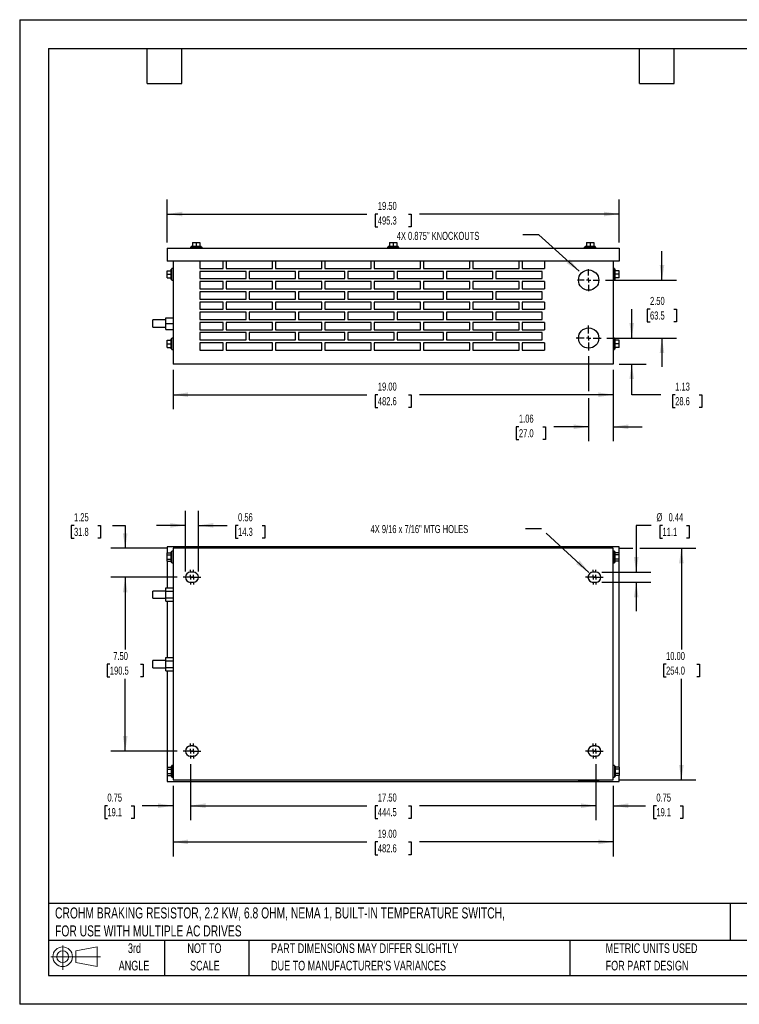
# Model space of a CAD drawing. Header units: inches. Extents: x 0 to 55, y 0 to 42.5.
# Tile 1 of 8: x 0 to 31.1, y 0 to 42.5. Entities that reach past the tile are written whole.
import ezdxf

# ---------------------------------------------------------------- set-up
doc = ezdxf.new("R2010")
doc.units = ezdxf.units.IN
doc.header["$LTSCALE"] = 5
doc.header["$MEASUREMENT"] = 0
doc.linetypes.add('CENTERX2', pattern=[0.8, 0.5, -0.1, 0.1, -0.1])
doc.layers.add('CENTER', color=40, linetype='CENTERX2')
doc.layers.add('SLD-DEFPOINTS', color=7, linetype='Continuous')
doc.layers.add('DIMENSIONS', color=140, linetype='Continuous', lineweight=25)
doc.layers.add('TEXT', color=140, linetype='Continuous', lineweight=25)
doc.styles.add('SLDTEXTSTYLE0', font='TXT', dxfattribs={"width": 0.7})
doc.dimstyles.new('SLDDIMSTYLE0', dxfattribs={"dimtxt": 0.347222, "dimasz": 0.65, "dimexe": 0, "dimexo": 0.0625, "dimgap": 0.086806, "dimtad": 0, "dimtih": 1, "dimtoh": 1, "dimrnd": 1e-09, "dimzin": 4, "dimdsep": 46, "dimtxsty": 'SLDTEXTSTYLE0', "dimsah": 1, "dimcen": 0.09, "dimadec": 0, "dimazin": 1, "dimtfac": 1, "dimtofl": 0, "dimtmove": 0, "dimatfit": 3, "dimfxl": 0, "dimfrac": 2, "dimtolj": 1, "dimtzin": 12, "dimarcsym": 0})
doc.dimstyles.new('SLDDIMSTYLE1', dxfattribs={"dimtxt": 0.347222, "dimasz": 0.65, "dimexe": 0, "dimexo": 0.0625, "dimgap": 0.086806, "dimtad": 0, "dimtih": 1, "dimtoh": 1, "dimrnd": 1e-09, "dimzin": 4, "dimdsep": 46, "dimtxsty": 'SLDTEXTSTYLE0', "dimsah": 1, "dimcen": 0.09, "dimadec": 0, "dimazin": 1, "dimtfac": 1, "dimtmove": 0, "dimatfit": 0, "dimfxl": 0, "dimfrac": 2, "dimtolj": 1, "dimtzin": 12, "dimarcsym": 0})
doc.dimstyles.new('SLDDIMSTYLE2', dxfattribs={"dimtxt": 0.347222, "dimasz": 0.65, "dimexe": 0, "dimexo": 0.0625, "dimgap": 0.086806, "dimtad": 0, "dimtih": 1, "dimtoh": 1, "dimrnd": 1e-09, "dimzin": 12, "dimdsep": 46, "dimtxsty": 'SLDTEXTSTYLE0', "dimsah": 1, "dimcen": 0.09, "dimadec": 0, "dimazin": 3, "dimtfac": 1, "dimtmove": 0, "dimatfit": 0, "dimfxl": 0, "dimfrac": 2, "dimtolj": 1, "dimtzin": 12, "dimarcsym": 0})
doc.dimstyles.new('SLDDIMSTYLE3', dxfattribs={"dimtxt": 0.18, "dimasz": 0.65, "dimexe": 0, "dimexo": 0.0625, "dimgap": 0, "dimtad": 0, "dimtih": 1, "dimtoh": 1, "dimdec": 0, "dimrnd": 1e-09, "dimzin": 0, "dimdsep": 46, "dimtxsty": 'Standard', "dimsah": 1, "dimcen": 0.09, "dimadec": 0, "dimazin": 0, "dimtfac": 0.65, "dimtdec": 0, "dimtofl": 0, "dimtmove": 0, "dimatfit": 3, "dimfxl": 0, "dimfrac": 2, "dimtolj": 1, "dimtzin": 0, "dimarcsym": 0})
doc.dimstyles.new('SLDDIMSTYLE5', dxfattribs={"dimtxt": 0.347222, "dimasz": 0.65, "dimexe": 0, "dimexo": 0.0625, "dimgap": 0.086806, "dimtad": 0, "dimtih": 1, "dimtoh": 1, "dimrnd": 1e-09, "dimdsep": 46, "dimtxsty": 'SLDTEXTSTYLE0', "dimsah": 1, "dimcen": 0.09, "dimadec": 0, "dimazin": 2, "dimtfac": 1, "dimtmove": 0, "dimatfit": 0, "dimfxl": 0, "dimfrac": 2, "dimtolj": 1, "dimtzin": 12, "dimarcsym": 0})

# ---------------------------------------------------------------- blocks, each defined once
blk = doc.blocks.new('Block11')
at = {"color": 7, "linetype": 'Continuous', "lineweight": 18}
for p, q in [((0.51, 1.045), (0.51, 0)), ((1.079, 0.82), (2.003, 0.991)), ((2.003, 0.991), (2.003, 0.144)), ((0, 0.567), (2.141, 0.567)), ((1.079, 0.314), (1.079, 0.82)), ((1.079, 0.314), (2.003, 0.144))]:
    blk.add_line(p, q, dxfattribs=at)
for radius in [0.423, 0.253]:
    blk.add_circle((0.51, 0.567), radius, dxfattribs=at)
blk = doc.blocks.new('Block12')
at = {"layer": 'SLD-DEFPOINTS'}
blk.add_blockref('Block11', (0, 0), dxfattribs=at)
blk = doc.blocks.new('SW_NOTE_0')
at = {"layer": 'TEXT', "color": 0, "linetype": 'CENTERX2', "lineweight": 18, "char_height": 0.475, "attachment_point": 1, "style": 'SLDTEXTSTYLE0'}
for s, insert in [('CROHM BRAKING RESISTOR, 2.2 KW, 6.8 OHM, NEMA 1, BUILT-IN TEMPERATURE SWITCH,', (0, 0.612)), ('FOR USE WITH MULTIPLE AC DRIVES', (0, -0.163))]:
    blk.add_mtext(s, dxfattribs=dict(at, insert=insert))
blk = doc.blocks.new('SW_NOTE_0_3')
at = {"layer": 'TEXT', "color": 0, "linetype": 'CENTERX2', "lineweight": 18, "char_height": 0.41667, "attachment_point": 1, "style": 'SLDTEXTSTYLE0'}
for s, insert in [('PART DIMENSIONS MAY DIFFER SLIGHTLY', (0, 0.537)), ("DUE TO MANUFACTURER'S VARIANCES", (0, -0.215))]:
    blk.add_mtext(s, dxfattribs=dict(at, insert=insert))
blk = doc.blocks.new('SW_NOTE_0_4')
at = {"layer": 'TEXT', "color": 0, "linetype": 'CENTERX2', "lineweight": 18, "char_height": 0.4167, "attachment_point": 2, "style": 'SLDTEXTSTYLE0'}
for s, insert in [('NOT TO', (1.035, 0.537)), ('SCALE', (1.054, -0.215))]:
    blk.add_mtext(s, dxfattribs=dict(at, insert=insert))
blk = doc.blocks.new('SW_NOTE_0_5')
at = {"layer": 'TEXT', "color": 0, "linetype": 'CENTERX2', "lineweight": 18, "char_height": 0.4167, "attachment_point": 2, "style": 'SLDTEXTSTYLE0'}
for s, insert in [('3rd', (0.456, 0.537)), ('ANGLE', (0.437, -0.215))]:
    blk.add_mtext(s, dxfattribs=dict(at, insert=insert))
blk = doc.blocks.new('SW_NOTE_0_6')
at = {"layer": 'TEXT', "color": 0, "linetype": 'CENTERX2', "lineweight": 18, "char_height": 0.41667, "attachment_point": 1, "style": 'SLDTEXTSTYLE0'}
for s, insert in [('METRIC UNITS USED', (0, 0.537)), ('FOR PART DESIGN', (0, -0.215))]:
    blk.add_mtext(s, dxfattribs=dict(at, insert=insert))
blk = doc.blocks.new('_D')
at = {"layer": 'DIMENSIONS'}
for p, q in [((6.621, 27.385), (6.621, 25.688)), ((25.621, 27.385), (25.621, 25.688)), ((6.621, 26.313), (14.99, 26.313)), ((15.46, 26.312), (15.344, 26.312)), ((15.344, 26.312), (15.344, 25.76)), ((16.781, 26.312), (16.898, 26.312)), ((16.898, 26.312), (16.898, 25.76)), ((25.621, 26.313), (17.252, 26.313)), ((15.344, 25.76), (15.46, 25.76)), ((16.898, 25.76), (16.781, 25.76))]:
    blk.add_line(p, q, dxfattribs=at)
for points in [[(6.621, 26.313), (7.271, 26.213), (7.271, 26.413)], [(25.621, 26.313), (24.971, 26.413), (24.971, 26.213)]]:
    blk.add_solid(points, dxfattribs=at)
at = {"layer": 'DIMENSIONS', "char_height": 0.3472, "attachment_point": 1, "style": 'SLDTEXTSTYLE0'}
for s, insert in [('19.00', (15.46, 26.837)), ('482.6', (15.46, 26.207))]:
    blk.add_mtext(s, dxfattribs=dict(at, insert=insert))
blk = doc.blocks.new('_D_1')
at = {"layer": 'DIMENSIONS'}
for p, q in [((27.723, 31.26), (27.723, 32.51)), ((25.283, 31.26), (28.348, 31.26)), ((27.207, 30.009), (27.09, 30.009)), ((27.09, 30.009), (27.09, 29.457)), ((28.239, 30.009), (28.355, 30.009)), ((28.355, 30.009), (28.355, 29.457)), ((27.09, 29.457), (27.207, 29.457)), ((28.355, 29.457), (28.239, 29.457)), ((25.346, 28.76), (28.348, 28.76)), ((27.723, 28.76), (27.723, 27.51))]:
    blk.add_line(p, q, dxfattribs=at)
for points in [[(27.723, 31.26), (27.823, 31.91), (27.623, 31.91)], [(27.723, 28.76), (27.623, 28.11), (27.823, 28.11)]]:
    blk.add_solid(points, dxfattribs=at)
at = {"layer": 'DIMENSIONS', "char_height": 0.3472, "attachment_point": 1, "style": 'SLDTEXTSTYLE0'}
for s, insert in [('2.50', (27.207, 30.535)), ('63.5', (27.207, 29.905))]:
    blk.add_mtext(s, dxfattribs=dict(at, insert=insert))
blk = doc.blocks.new('_D_2')
at = {"layer": 'DIMENSIONS'}
for p, q in [((26.417, 28.76), (26.417, 30.01)), ((25.346, 28.76), (27.042, 28.76)), ((25.871, 27.635), (27.042, 27.635)), ((26.417, 26.313), (26.417, 27.635)), ((27.667, 26.313), (26.417, 26.313)), ((28.293, 26.312), (28.176, 26.312)), ((28.176, 26.312), (28.176, 25.76)), ((29.325, 26.312), (29.442, 26.312)), ((29.442, 26.312), (29.442, 25.76)), ((28.176, 25.76), (28.293, 25.76)), ((29.442, 25.76), (29.325, 25.76))]:
    blk.add_line(p, q, dxfattribs=at)
for points in [[(26.417, 28.76), (26.517, 29.41), (26.317, 29.41)], [(26.417, 27.635), (26.317, 26.985), (26.517, 26.985)]]:
    blk.add_solid(points, dxfattribs=at)
at = {"layer": 'DIMENSIONS', "char_height": 0.3472, "attachment_point": 1, "style": 'SLDTEXTSTYLE0'}
for s, insert in [('1.13', (28.293, 26.837)), ('28.6', (28.293, 26.207))]:
    blk.add_mtext(s, dxfattribs=dict(at, insert=insert))
blk = doc.blocks.new('_D_3')
at = {"layer": 'DIMENSIONS'}
for p, q in [((24.558, 27.973), (24.558, 26.463)), ((25.621, 27.385), (25.621, 24.304)), ((24.558, 26.163), (24.558, 24.304)), ((21.549, 24.929), (21.433, 24.929)), ((21.433, 24.929), (21.433, 24.376)), ((22.581, 24.929), (22.698, 24.929)), ((22.698, 24.929), (22.698, 24.376)), ((24.558, 24.929), (23.052, 24.929)), ((25.621, 24.929), (26.871, 24.929)), ((21.433, 24.376), (21.549, 24.376)), ((22.698, 24.376), (22.581, 24.376))]:
    blk.add_line(p, q, dxfattribs=at)
for points in [[(24.558, 24.929), (23.908, 25.029), (23.908, 24.829)], [(25.621, 24.929), (26.271, 24.829), (26.271, 25.029)]]:
    blk.add_solid(points, dxfattribs=at)
at = {"layer": 'DIMENSIONS', "char_height": 0.3472, "attachment_point": 1, "style": 'SLDTEXTSTYLE0'}
for s, insert in [('1.06', (21.549, 25.454)), ('27.0', (21.549, 24.824))]:
    blk.add_mtext(s, dxfattribs=dict(at, insert=insert))
blk = doc.blocks.new('_D_4')
at = {"layer": 'DIMENSIONS'}
for p, q in [((6.371, 32.885), (6.371, 34.737)), ((25.871, 32.885), (25.871, 34.737)), ((6.371, 34.112), (14.99, 34.112)), ((15.46, 34.111), (15.344, 34.111)), ((15.344, 34.111), (15.344, 33.559)), ((16.781, 34.111), (16.898, 34.111)), ((16.898, 34.111), (16.898, 33.559)), ((25.871, 34.112), (17.252, 34.112)), ((15.344, 33.559), (15.46, 33.559)), ((16.898, 33.559), (16.781, 33.559))]:
    blk.add_line(p, q, dxfattribs=at)
for points in [[(6.371, 34.112), (7.021, 34.012), (7.021, 34.212)], [(25.871, 34.112), (25.221, 34.212), (25.221, 34.012)]]:
    blk.add_solid(points, dxfattribs=at)
at = {"layer": 'DIMENSIONS', "char_height": 0.3472, "attachment_point": 1, "style": 'SLDTEXTSTYLE0'}
for s, insert in [('19.50', (15.46, 34.636)), ('495.3', (15.46, 34.007))]:
    blk.add_mtext(s, dxfattribs=dict(at, insert=insert))
blk = doc.blocks.new('SW_CENTERMARKSYMBOL_0')
at = {"layer": 'CENTER', "color": 0}
for p, q in [((0, 0.2), (0, 0.475)), ((-0.2, 0), (-0.475, 0)), ((0, 0), (-0.1, 0)), ((0, 0), (0, 0.1)), ((0, 0), (0, -0.1)), ((0, 0), (0.1, 0)), ((0.2, 0), (0.475, 0)), ((0, -0.2), (0, -0.475))]:
    blk.add_line(p, q, dxfattribs=at)
blk = doc.blocks.new('SW_CENTERMARKSYMBOL_1')
at = {"layer": 'CENTER', "color": 0}
for p, q in [((0, 0.2), (0, 0.5375)), ((-0.2, 0), (-0.5375, 0)), ((0, 0), (-0.1, 0)), ((0, 0), (0, 0.1)), ((0, 0), (0, -0.1)), ((0, 0), (0.1, 0)), ((0.2, 0), (0.5375, 0)), ((0, -0.2), (0, -0.5375))]:
    blk.add_line(p, q, dxfattribs=at)
blk = doc.blocks.new('_D_9')
at = {"layer": 'DIMENSIONS'}
for p, q in [((25.871, 19.683), (26.462, 19.683)), ((26.762, 19.683), (29.185, 19.683)), ((28.56, 19.683), (28.56, 15.314)), ((27.9, 14.683), (27.783, 14.683)), ((27.783, 14.683), (27.783, 14.131)), ((29.221, 14.683), (29.337, 14.683)), ((29.337, 14.683), (29.337, 14.131)), ((27.783, 14.131), (27.9, 14.131)), ((28.56, 9.683), (28.56, 14.053)), ((29.337, 14.131), (29.221, 14.131)), ((25.871, 9.683), (29.185, 9.683))]:
    blk.add_line(p, q, dxfattribs=at)
for points in [[(28.56, 19.683), (28.46, 19.033), (28.66, 19.033)], [(28.56, 9.683), (28.66, 10.333), (28.46, 10.333)]]:
    blk.add_solid(points, dxfattribs=at)
at = {"layer": 'DIMENSIONS', "char_height": 0.3472, "attachment_point": 1, "style": 'SLDTEXTSTYLE0'}
for s, insert in [('10.00', (27.9, 15.208)), ('254.0', (27.9, 14.578))]:
    blk.add_mtext(s, dxfattribs=dict(at, insert=insert))
blk = doc.blocks.new('_D_10')
at = {"layer": 'DIMENSIONS'}
for p, q in [((27.25, 20.673), (26.612, 20.673)), ((26.612, 20.673), (26.612, 18.652)), ((27.745, 20.673), (27.629, 20.673)), ((27.629, 20.673), (27.629, 20.121)), ((28.777, 20.673), (28.894, 20.673)), ((28.894, 20.673), (28.894, 20.121)), ((27.629, 20.121), (27.745, 20.121)), ((28.894, 20.121), (28.777, 20.121)), ((25.121, 18.652), (27.237, 18.652)), ((25.121, 18.215), (27.237, 18.215)), ((26.612, 18.215), (26.612, 16.965))]:
    blk.add_line(p, q, dxfattribs=at)
for points in [[(26.612, 18.652), (26.712, 19.302), (26.512, 19.302)], [(26.612, 18.215), (26.512, 17.565), (26.712, 17.565)]]:
    blk.add_solid(points, dxfattribs=at)
at = {"layer": 'DIMENSIONS', "char_height": 0.3472, "attachment_point": 1, "style": 'SLDTEXTSTYLE0'}
for s, insert in [('%%c', (27.483, 21.198)), ('0.44', (28.007, 21.198)), ('11.1', (27.745, 20.568))]:
    blk.add_mtext(s, dxfattribs=dict(at, insert=insert))
blk = doc.blocks.new('_D_11')
at = {"layer": 'DIMENSIONS'}
for p, q in [((6.802, 18.433), (3.93, 18.433)), ((4.555, 18.433), (4.555, 15.314)), ((3.894, 14.683), (3.778, 14.683)), ((3.778, 14.683), (3.778, 14.131)), ((5.215, 14.683), (5.332, 14.683)), ((5.332, 14.683), (5.332, 14.131)), ((3.778, 14.131), (3.894, 14.131)), ((4.555, 10.933), (4.555, 14.053)), ((5.332, 14.131), (5.215, 14.131)), ((6.802, 10.933), (3.93, 10.933))]:
    blk.add_line(p, q, dxfattribs=at)
for points in [[(4.555, 18.433), (4.455, 17.783), (4.655, 17.783)], [(4.555, 10.933), (4.655, 11.583), (4.455, 11.583)]]:
    blk.add_solid(points, dxfattribs=at)
at = {"layer": 'DIMENSIONS', "char_height": 0.3472, "attachment_point": 1, "style": 'SLDTEXTSTYLE0'}
for s, insert in [('7.50', (4.039, 15.208)), ('190.5', (3.894, 14.578))]:
    blk.add_mtext(s, dxfattribs=dict(at, insert=insert))
blk = doc.blocks.new('_D_12')
at = {"layer": 'DIMENSIONS'}
for p, q in [((6.621, 9.433), (6.621, 6.386)), ((25.621, 9.433), (25.621, 6.386)), ((6.621, 7.011), (14.99, 7.011)), ((15.46, 7.01), (15.344, 7.01)), ((15.344, 7.01), (15.344, 6.458)), ((16.781, 7.01), (16.898, 7.01)), ((16.898, 7.01), (16.898, 6.458)), ((25.621, 7.011), (17.252, 7.011)), ((15.344, 6.458), (15.46, 6.458)), ((16.898, 6.458), (16.781, 6.458))]:
    blk.add_line(p, q, dxfattribs=at)
for points in [[(6.621, 7.011), (7.271, 6.911), (7.271, 7.111)], [(25.621, 7.011), (24.971, 7.111), (24.971, 6.911)]]:
    blk.add_solid(points, dxfattribs=at)
at = {"layer": 'DIMENSIONS', "char_height": 0.3472, "attachment_point": 1, "style": 'SLDTEXTSTYLE0'}
for s, insert in [('19.00', (15.46, 7.536)), ('482.6', (15.46, 6.906))]:
    blk.add_mtext(s, dxfattribs=dict(at, insert=insert))
blk = doc.blocks.new('_D_13')
at = {"layer": 'DIMENSIONS'}
for p, q in [((7.371, 10.365), (7.371, 7.948)), ((24.871, 10.365), (24.871, 7.948)), ((7.371, 8.573), (14.99, 8.573)), ((15.46, 8.573), (15.344, 8.573)), ((15.344, 8.573), (15.344, 8.021)), ((16.781, 8.573), (16.898, 8.573)), ((16.898, 8.573), (16.898, 8.021)), ((24.871, 8.573), (17.252, 8.573)), ((15.344, 8.021), (15.46, 8.021)), ((16.898, 8.021), (16.781, 8.021))]:
    blk.add_line(p, q, dxfattribs=at)
for points in [[(7.371, 8.573), (8.021, 8.473), (8.021, 8.673)], [(24.871, 8.573), (24.221, 8.673), (24.221, 8.473)]]:
    blk.add_solid(points, dxfattribs=at)
at = {"layer": 'DIMENSIONS', "char_height": 0.3472, "attachment_point": 1, "style": 'SLDTEXTSTYLE0'}
for s, insert in [('17.50', (15.46, 9.098)), ('444.5', (15.46, 8.468))]:
    blk.add_mtext(s, dxfattribs=dict(at, insert=insert))
blk = doc.blocks.new('_D_14')
at = {"layer": 'DIMENSIONS'}
for p, q in [((24.871, 10.365), (24.871, 7.948)), ((25.621, 9.433), (25.621, 7.948)), ((24.871, 8.573), (23.621, 8.573)), ((25.621, 8.573), (27.01, 8.573)), ((27.481, 8.573), (27.364, 8.573)), ((27.364, 8.573), (27.364, 8.021)), ((28.513, 8.573), (28.629, 8.573)), ((28.629, 8.573), (28.629, 8.021)), ((27.364, 8.021), (27.481, 8.021)), ((28.629, 8.021), (28.513, 8.021))]:
    blk.add_line(p, q, dxfattribs=at)
for points in [[(24.871, 8.573), (24.221, 8.673), (24.221, 8.473)], [(25.621, 8.573), (26.271, 8.473), (26.271, 8.673)]]:
    blk.add_solid(points, dxfattribs=at)
at = {"layer": 'DIMENSIONS', "char_height": 0.3472, "attachment_point": 1, "style": 'SLDTEXTSTYLE0'}
for s, insert in [('0.75', (27.481, 9.098)), ('19.1', (27.481, 8.468))]:
    blk.add_mtext(s, dxfattribs=dict(at, insert=insert))
blk = doc.blocks.new('_D_15')
at = {"layer": 'DIMENSIONS'}
for p, q in [((7.371, 10.365), (7.371, 7.948)), ((6.621, 9.433), (6.621, 7.948)), ((3.786, 8.573), (3.669, 8.573)), ((3.669, 8.573), (3.669, 8.021)), ((4.818, 8.573), (4.935, 8.573)), ((4.935, 8.573), (4.935, 8.021)), ((6.621, 8.573), (5.289, 8.573)), ((7.371, 8.573), (8.621, 8.573)), ((3.669, 8.021), (3.786, 8.021)), ((4.935, 8.021), (4.818, 8.021))]:
    blk.add_line(p, q, dxfattribs=at)
for points in [[(6.621, 8.573), (5.971, 8.673), (5.971, 8.473)], [(7.371, 8.573), (8.021, 8.473), (8.021, 8.673)]]:
    blk.add_solid(points, dxfattribs=at)
at = {"layer": 'DIMENSIONS', "char_height": 0.3472, "attachment_point": 1, "style": 'SLDTEXTSTYLE0'}
for s, insert in [('0.75', (3.786, 9.098)), ('19.1', (3.786, 8.468))]:
    blk.add_mtext(s, dxfattribs=dict(at, insert=insert))
blk = doc.blocks.new('_D_16')
at = {"layer": 'DIMENSIONS'}
for p, q in [((7.152, 18.683), (7.152, 21.298)), ((7.715, 18.683), (7.715, 21.298)), ((7.152, 20.673), (5.902, 20.673)), ((7.715, 20.673), (8.956, 20.673)), ((9.427, 20.672), (9.31, 20.672)), ((9.31, 20.672), (9.31, 20.12)), ((10.459, 20.672), (10.575, 20.672)), ((10.575, 20.672), (10.575, 20.12)), ((9.31, 20.12), (9.427, 20.12)), ((10.575, 20.12), (10.459, 20.12))]:
    blk.add_line(p, q, dxfattribs=at)
for points in [[(7.152, 20.673), (6.502, 20.773), (6.502, 20.573)], [(7.715, 20.673), (8.365, 20.573), (8.365, 20.773)]]:
    blk.add_solid(points, dxfattribs=at)
at = {"layer": 'DIMENSIONS', "char_height": 0.3472, "attachment_point": 1, "style": 'SLDTEXTSTYLE0'}
for s, insert in [('0.56', (9.427, 21.198)), ('14.3', (9.427, 20.568))]:
    blk.add_mtext(s, dxfattribs=dict(at, insert=insert))
blk = doc.blocks.new('_D_17')
at = {"layer": 'DIMENSIONS'}
for p, q in [((2.345, 20.672), (2.228, 20.672)), ((2.228, 20.672), (2.228, 20.12)), ((3.377, 20.672), (3.493, 20.672)), ((3.493, 20.672), (3.493, 20.12)), ((4.003, 20.673), (4.555, 20.673)), ((4.555, 20.673), (4.555, 19.683)), ((2.228, 20.12), (2.345, 20.12)), ((3.493, 20.12), (3.377, 20.12)), ((6.371, 19.683), (3.93, 19.683)), ((6.802, 18.433), (3.93, 18.433)), ((4.555, 18.433), (4.555, 17.183))]:
    blk.add_line(p, q, dxfattribs=at)
for points in [[(4.555, 19.683), (4.655, 20.333), (4.455, 20.333)], [(4.555, 18.433), (4.455, 17.783), (4.655, 17.783)]]:
    blk.add_solid(points, dxfattribs=at)
at = {"layer": 'DIMENSIONS', "char_height": 0.3472, "attachment_point": 1, "style": 'SLDTEXTSTYLE0'}
for s, insert in [('1.25', (2.345, 21.198)), ('31.8', (2.345, 20.568))]:
    blk.add_mtext(s, dxfattribs=dict(at, insert=insert))
blk = doc.blocks.new('SW_CENTERMARKSYMBOL_2')
at = {"layer": 'CENTER', "color": 0}
for p, q in [((-0.2, 0), (-0.31875, 0)), ((0, 0), (-0.1, 0)), ((0, 0.2), (0, 0.31875)), ((0, 0), (0, 0.1)), ((0, 0), (0, -0.1)), ((0, 0), (0.1, 0)), ((0.2, 0), (0.31875, 0)), ((0, -0.2), (0, -0.31875))]:
    blk.add_line(p, q, dxfattribs=at)
blk = doc.blocks.new('SW_CENTERMARKSYMBOL_3')
at = {"layer": 'CENTER', "color": 0}
for p, q in [((-0.2, 0), (-0.31875, 0)), ((0, 0), (-0.1, 0)), ((0, 0.2), (0, 0.31875)), ((0, 0), (0, 0.1)), ((0, 0), (0, -0.1)), ((0, 0), (0.1, 0)), ((0.2, 0), (0.31875, 0)), ((0, -0.2), (0, -0.31875))]:
    blk.add_line(p, q, dxfattribs=at)
blk = doc.blocks.new('SW_CENTERMARKSYMBOL_4')
at = {"layer": 'CENTER', "color": 0}
for p, q in [((-0.2, 0), (-0.31875, 0)), ((0, 0), (-0.1, 0)), ((0, 0.2), (0, 0.31875)), ((0, 0), (0, 0.1)), ((0, 0), (0, -0.1)), ((0, 0), (0.1, 0)), ((0.2, 0), (0.31875, 0)), ((0, -0.2), (0, -0.31875))]:
    blk.add_line(p, q, dxfattribs=at)
blk = doc.blocks.new('SW_CENTERMARKSYMBOL_5')
at = {"layer": 'CENTER', "color": 0}
for p, q in [((-0.2, 0), (-0.31875, 0)), ((0, 0), (-0.1, 0)), ((0, 0.2), (0, 0.31875)), ((0, 0), (0, 0.1)), ((0, 0), (0, -0.1)), ((0, 0), (0.1, 0)), ((0.2, 0), (0.31875, 0)), ((0, -0.2), (0, -0.31875))]:
    blk.add_line(p, q, dxfattribs=at)
blk = doc.blocks.new('SW_CENTERMARKSYMBOL_6')
at = {"layer": 'CENTER', "color": 0}
for p, q in [((-0.2, 0), (-0.31875, 0)), ((0, 0), (-0.1, 0)), ((0, 0.2), (0, 0.31875)), ((0, 0), (0, 0.1)), ((0, 0), (0, -0.1)), ((0, 0), (0.1, 0)), ((0.2, 0), (0.31875, 0)), ((0, -0.2), (0, -0.31875))]:
    blk.add_line(p, q, dxfattribs=at)
blk = doc.blocks.new('SW_CENTERMARKSYMBOL_7')
at = {"layer": 'CENTER', "color": 0}
for p, q in [((-0.2, 0), (-0.31875, 0)), ((0, 0), (-0.1, 0)), ((0, 0.2), (0, 0.31875)), ((0, 0), (0, 0.1)), ((0, 0), (0, -0.1)), ((0, 0), (0.1, 0)), ((0.2, 0), (0.31875, 0)), ((0, -0.2), (0, -0.31875))]:
    blk.add_line(p, q, dxfattribs=at)
blk = doc.blocks.new('SW_CENTERMARKSYMBOL_8')
at = {"layer": 'CENTER', "color": 0}
for p, q in [((-0.2, 0), (-0.31875, 0)), ((0, 0), (-0.1, 0)), ((0, 0.2), (0, 0.31875)), ((0, 0), (0, 0.1)), ((0, 0), (0, -0.1)), ((0, 0), (0.1, 0)), ((0.2, 0), (0.31875, 0)), ((0, -0.2), (0, -0.31875))]:
    blk.add_line(p, q, dxfattribs=at)
blk = doc.blocks.new('SW_CENTERMARKSYMBOL_9')
at = {"layer": 'CENTER', "color": 0}
for p, q in [((-0.2, 0), (-0.31875, 0)), ((0, 0), (-0.1, 0)), ((0, 0.2), (0, 0.31875)), ((0, 0), (0, 0.1)), ((0, 0), (0, -0.1)), ((0, 0), (0.1, 0)), ((0.2, 0), (0.31875, 0)), ((0, -0.2), (0, -0.31875))]:
    blk.add_line(p, q, dxfattribs=at)

msp = doc.modelspace()

# ---------------------------------------------------------------- linework, layer by layer
at = {"color": 7, "linetype": 'Continuous'}
for p, q in [((0, 42.501), (0, 0.001)), ((0, 42.501), (55, 42.501)), ((55, 0.001), (0, 0.001))]:
    msp.add_line(p, q, dxfattribs=at)
for p, q in [((7.465, 32.89), (7.465, 32.722)), ((7.465, 32.89), (7.621, 32.89)), ((7.621, 32.89), (7.621, 32.722)), ((7.621, 32.89), (7.777, 32.89)), ((7.777, 32.89), (7.777, 32.722)), ((15.965, 32.89), (15.965, 32.722)), ((15.965, 32.89), (16.121, 32.89)), ((16.121, 32.89), (16.121, 32.722)), ((16.121, 32.89), (16.277, 32.89)), ((16.277, 32.89), (16.277, 32.722)), ((24.465, 32.89), (24.465, 32.722)), ((24.465, 32.89), (24.621, 32.89)), ((24.621, 32.89), (24.621, 32.722)), ((24.621, 32.89), (24.777, 32.89)), ((24.777, 32.89), (24.777, 32.722)), ((6.371, 32.635), (6.371, 32.073)), ((6.371, 32.635), (25.871, 32.635)), ((7.371, 32.685), (7.371, 32.635)), ((7.371, 32.685), (7.621, 32.685)), ((7.402, 32.722), (7.402, 32.685)), ((7.402, 32.722), (7.621, 32.722)), ((7.621, 32.722), (7.84, 32.722)), ((7.621, 32.685), (7.871, 32.685)), ((7.84, 32.685), (7.84, 32.722)), ((7.871, 32.635), (7.871, 32.685)), ((15.871, 32.685), (15.871, 32.635)), ((15.871, 32.685), (16.121, 32.685)), ((15.902, 32.722), (15.902, 32.685)), ((15.902, 32.722), (16.121, 32.722)), ((16.121, 32.722), (16.34, 32.722)), ((16.121, 32.685), (16.371, 32.685)), ((16.34, 32.685), (16.34, 32.722)), ((16.371, 32.635), (16.371, 32.685)), ((24.371, 32.685), (24.371, 32.635)), ((24.371, 32.685), (24.621, 32.685)), ((24.402, 32.722), (24.402, 32.685)), ((24.402, 32.722), (24.621, 32.722)), ((24.621, 32.722), (24.84, 32.722)), ((24.621, 32.685), (24.871, 32.685)), ((24.84, 32.685), (24.84, 32.722)), ((24.871, 32.635), (24.871, 32.685)), ((25.871, 32.635), (25.871, 32.073)), ((25.871, 32.073), (6.371, 32.073)), ((6.621, 32.073), (6.621, 27.635)), ((7.777, 32.073), (7.777, 31.76)), ((8.777, 31.76), (8.777, 32.073)), ((8.907, 32.073), (8.907, 31.76)), ((10.907, 31.76), (10.907, 32.073)), ((11.037, 32.073), (11.037, 31.76)), ((13.037, 31.76), (13.037, 32.073)), ((13.167, 32.073), (13.167, 31.76)), ((15.167, 31.76), (15.167, 32.073)), ((15.297, 32.073), (15.297, 31.76)), ((17.297, 31.76), (17.297, 32.073)), ((17.427, 32.073), (17.427, 31.76)), ((19.427, 31.76), (19.427, 32.073)), ((19.557, 32.073), (19.557, 31.76)), ((21.557, 31.76), (21.557, 32.073)), ((21.687, 32.073), (21.687, 31.76)), ((22.652, 32.073), (22.652, 31.76)), ((25.621, 32.073), (25.621, 27.635)), ((6.366, 31.666), (6.534, 31.666)), ((6.366, 31.51), (6.366, 31.666)), ((6.366, 31.51), (6.534, 31.51)), ((6.366, 31.354), (6.366, 31.51)), ((6.571, 31.729), (6.534, 31.729)), ((6.534, 31.51), (6.534, 31.729)), ((6.534, 31.291), (6.534, 31.51)), ((6.621, 31.76), (6.571, 31.76)), ((6.571, 31.51), (6.571, 31.76)), ((6.571, 31.26), (6.571, 31.51)), ((7.777, 31.76), (8.777, 31.76)), ((9.777, 31.635), (7.777, 31.635)), ((7.777, 31.635), (7.777, 31.323)), ((8.907, 31.76), (10.907, 31.76)), ((9.777, 31.323), (9.777, 31.635)), ((9.907, 31.635), (9.907, 31.323)), ((11.907, 31.635), (9.907, 31.635)), ((11.037, 31.76), (13.037, 31.76)), ((11.907, 31.323), (11.907, 31.635)), ((12.037, 31.635), (12.037, 31.323)), ((14.037, 31.635), (12.037, 31.635)), ((13.167, 31.76), (15.167, 31.76)), ((14.037, 31.323), (14.037, 31.635)), ((14.167, 31.635), (14.167, 31.323)), ((16.167, 31.635), (14.167, 31.635)), ((15.297, 31.76), (17.297, 31.76)), ((16.167, 31.323), (16.167, 31.635)), ((16.297, 31.635), (16.297, 31.323)), ((18.297, 31.635), (16.297, 31.635)), ((17.427, 31.76), (19.427, 31.76)), ((18.297, 31.323), (18.297, 31.635)), ((18.427, 31.635), (18.427, 31.323)), ((20.427, 31.635), (18.427, 31.635)), ((19.557, 31.76), (21.557, 31.76)), ((20.427, 31.323), (20.427, 31.635)), ((20.557, 31.635), (20.557, 31.323)), ((22.557, 31.635), (20.557, 31.635)), ((21.687, 31.76), (22.652, 31.76)), ((22.557, 31.323), (22.557, 31.635)), ((25.671, 31.76), (25.621, 31.76)), ((25.671, 31.51), (25.671, 31.76)), ((25.708, 31.729), (25.671, 31.729)), ((25.671, 31.26), (25.671, 31.51)), ((25.708, 31.51), (25.708, 31.729)), ((25.875, 31.666), (25.708, 31.666)), ((25.708, 31.291), (25.708, 31.51)), ((25.875, 31.51), (25.708, 31.51)), ((25.875, 31.51), (25.875, 31.666)), ((25.875, 31.354), (25.875, 31.51)), ((6.366, 31.354), (6.534, 31.354)), ((6.534, 31.291), (6.571, 31.291)), ((6.571, 31.26), (6.621, 31.26)), ((7.777, 31.323), (9.777, 31.323)), ((8.777, 31.193), (7.777, 31.193)), ((7.777, 31.193), (7.777, 30.88)), ((8.777, 30.88), (8.777, 31.193)), ((8.907, 31.193), (8.907, 30.88)), ((10.907, 31.193), (8.907, 31.193)), ((9.907, 31.323), (11.907, 31.323)), ((10.907, 30.88), (10.907, 31.193)), ((11.037, 31.193), (11.037, 30.88)), ((13.037, 31.193), (11.037, 31.193)), ((12.037, 31.323), (14.037, 31.323)), ((13.037, 30.88), (13.037, 31.193)), ((13.167, 31.193), (13.167, 30.88)), ((15.167, 31.193), (13.167, 31.193)), ((14.167, 31.323), (16.167, 31.323)), ((15.167, 30.88), (15.167, 31.193)), ((15.297, 31.193), (15.297, 30.88)), ((17.297, 31.193), (15.297, 31.193)), ((16.297, 31.323), (18.297, 31.323)), ((17.297, 30.88), (17.297, 31.193)), ((17.427, 31.193), (17.427, 30.88)), ((19.427, 31.193), (17.427, 31.193)), ((18.427, 31.323), (20.427, 31.323)), ((19.427, 30.88), (19.427, 31.193)), ((19.557, 31.193), (19.557, 30.88)), ((21.557, 31.193), (19.557, 31.193)), ((20.557, 31.323), (22.557, 31.323)), ((21.557, 30.88), (21.557, 31.193)), ((21.687, 31.193), (21.687, 30.88)), ((22.652, 31.193), (21.687, 31.193)), ((22.652, 31.193), (22.652, 30.88)), ((25.621, 31.26), (25.671, 31.26)), ((25.671, 31.291), (25.708, 31.291)), ((25.875, 31.354), (25.708, 31.354)), ((7.777, 30.88), (8.777, 30.88)), ((9.777, 30.755), (7.777, 30.755)), ((7.777, 30.755), (7.777, 30.443)), ((8.907, 30.88), (10.907, 30.88)), ((9.777, 30.443), (9.777, 30.755)), ((9.907, 30.755), (9.907, 30.443)), ((11.907, 30.755), (9.907, 30.755)), ((11.037, 30.88), (13.037, 30.88)), ((11.907, 30.443), (11.907, 30.755)), ((12.037, 30.755), (12.037, 30.443)), ((14.037, 30.755), (12.037, 30.755)), ((13.167, 30.88), (15.167, 30.88)), ((14.037, 30.443), (14.037, 30.755)), ((14.167, 30.755), (14.167, 30.443)), ((16.167, 30.755), (14.167, 30.755)), ((15.297, 30.88), (17.297, 30.88)), ((16.167, 30.443), (16.167, 30.755)), ((16.297, 30.755), (16.297, 30.443)), ((18.297, 30.755), (16.297, 30.755)), ((17.427, 30.88), (19.427, 30.88)), ((18.297, 30.443), (18.297, 30.755)), ((18.427, 30.755), (18.427, 30.443)), ((20.427, 30.755), (18.427, 30.755)), ((19.557, 30.88), (21.557, 30.88)), ((20.427, 30.443), (20.427, 30.755)), ((20.557, 30.755), (20.557, 30.443)), ((22.557, 30.755), (20.557, 30.755)), ((21.687, 30.88), (22.652, 30.88)), ((22.557, 30.443), (22.557, 30.755)), ((7.777, 30.443), (9.777, 30.443)), ((8.777, 30.313), (7.777, 30.313)), ((7.777, 30.313), (7.777, 30)), ((8.777, 30), (8.777, 30.313)), ((8.907, 30.313), (8.907, 30)), ((10.907, 30.313), (8.907, 30.313)), ((9.907, 30.443), (11.907, 30.443)), ((10.907, 30), (10.907, 30.313)), ((11.037, 30.313), (11.037, 30)), ((13.037, 30.313), (11.037, 30.313)), ((12.037, 30.443), (14.037, 30.443)), ((13.037, 30), (13.037, 30.313)), ((13.167, 30.313), (13.167, 30)), ((15.167, 30.313), (13.167, 30.313)), ((14.167, 30.443), (16.167, 30.443)), ((15.167, 30), (15.167, 30.313)), ((15.297, 30.313), (15.297, 30)), ((17.297, 30.313), (15.297, 30.313)), ((16.297, 30.443), (18.297, 30.443)), ((17.297, 30), (17.297, 30.313)), ((17.427, 30.313), (17.427, 30)), ((19.427, 30.313), (17.427, 30.313)), ((18.427, 30.443), (20.427, 30.443)), ((19.427, 30), (19.427, 30.313)), ((19.557, 30.313), (19.557, 30)), ((21.557, 30.313), (19.557, 30.313)), ((20.557, 30.443), (22.557, 30.443)), ((21.557, 30), (21.557, 30.313)), ((21.687, 30.313), (21.687, 30)), ((22.652, 30.313), (21.687, 30.313)), ((22.652, 30.313), (22.652, 30)), ((7.777, 30), (8.777, 30)), ((7.777, 29.875), (7.777, 29.563)), ((9.777, 29.875), (7.777, 29.875)), ((8.907, 30), (10.907, 30)), ((9.777, 29.563), (9.777, 29.875)), ((9.907, 29.875), (9.907, 29.563)), ((11.907, 29.875), (9.907, 29.875)), ((11.037, 30), (13.037, 30)), ((11.907, 29.563), (11.907, 29.875)), ((12.037, 29.875), (12.037, 29.563)), ((14.037, 29.875), (12.037, 29.875)), ((13.167, 30), (15.167, 30)), ((14.037, 29.563), (14.037, 29.875)), ((14.167, 29.875), (14.167, 29.563)), ((16.167, 29.875), (14.167, 29.875)), ((15.297, 30), (17.297, 30)), ((16.167, 29.563), (16.167, 29.875)), ((16.297, 29.875), (16.297, 29.563)), ((18.297, 29.875), (16.297, 29.875)), ((17.427, 30), (19.427, 30)), ((18.297, 29.563), (18.297, 29.875)), ((18.427, 29.875), (18.427, 29.563)), ((20.427, 29.875), (18.427, 29.875)), ((19.557, 30), (21.557, 30)), ((20.427, 29.563), (20.427, 29.875)), ((20.557, 29.875), (20.557, 29.563)), ((22.557, 29.875), (20.557, 29.875)), ((21.687, 30), (22.652, 30)), ((22.557, 29.563), (22.557, 29.875)), ((6.308, 29.541), (5.746, 29.541)), ((5.746, 29.385), (5.746, 29.541)), ((5.746, 29.229), (5.746, 29.385)), ((6.308, 29.385), (6.308, 29.635)), ((6.308, 29.635), (6.621, 29.635)), ((6.308, 29.135), (6.308, 29.385)), ((6.308, 29.385), (6.621, 29.385)), ((7.777, 29.563), (9.777, 29.563)), ((8.777, 29.433), (7.777, 29.433)), ((7.777, 29.433), (7.777, 29.12)), ((8.777, 29.12), (8.777, 29.433)), ((8.907, 29.433), (8.907, 29.12)), ((10.907, 29.433), (8.907, 29.433)), ((9.907, 29.563), (11.907, 29.563)), ((10.907, 29.12), (10.907, 29.433)), ((11.037, 29.433), (11.037, 29.12)), ((13.037, 29.433), (11.037, 29.433)), ((12.037, 29.563), (14.037, 29.563)), ((13.037, 29.12), (13.037, 29.433)), ((13.167, 29.433), (13.167, 29.12)), ((15.167, 29.433), (13.167, 29.433)), ((14.167, 29.563), (16.167, 29.563)), ((15.167, 29.12), (15.167, 29.433)), ((17.297, 29.433), (15.297, 29.433)), ((15.297, 29.433), (15.297, 29.12)), ((16.297, 29.563), (18.297, 29.563)), ((17.297, 29.12), (17.297, 29.433)), ((17.427, 29.433), (17.427, 29.12)), ((19.427, 29.433), (17.427, 29.433)), ((18.427, 29.563), (20.427, 29.563)), ((19.427, 29.12), (19.427, 29.433)), ((19.557, 29.433), (19.557, 29.12)), ((21.557, 29.433), (19.557, 29.433)), ((20.557, 29.563), (22.557, 29.563)), ((21.557, 29.12), (21.557, 29.433)), ((21.687, 29.433), (21.687, 29.12)), ((22.652, 29.433), (21.687, 29.433)), ((22.652, 29.433), (22.652, 29.12)), ((5.746, 29.229), (6.308, 29.229)), ((6.308, 29.135), (6.621, 29.135)), ((7.777, 29.12), (8.777, 29.12)), ((7.777, 28.995), (7.777, 28.683)), ((9.777, 28.995), (7.777, 28.995)), ((8.907, 29.12), (10.907, 29.12)), ((9.777, 28.683), (9.777, 28.995)), ((9.907, 28.995), (9.907, 28.683)), ((11.907, 28.995), (9.907, 28.995)), ((11.037, 29.12), (13.037, 29.12)), ((11.907, 28.683), (11.907, 28.995)), ((12.037, 28.995), (12.037, 28.683)), ((14.037, 28.995), (12.037, 28.995)), ((13.167, 29.12), (15.167, 29.12)), ((14.037, 28.683), (14.037, 28.995)), ((14.167, 28.995), (14.167, 28.683)), ((16.167, 28.995), (14.167, 28.995)), ((15.297, 29.12), (17.297, 29.12)), ((16.167, 28.683), (16.167, 28.995)), ((16.297, 28.995), (16.297, 28.683)), ((18.297, 28.995), (16.297, 28.995)), ((17.427, 29.12), (19.427, 29.12)), ((18.297, 28.683), (18.297, 28.995)), ((18.427, 28.995), (18.427, 28.683)), ((20.427, 28.995), (18.427, 28.995)), ((19.557, 29.12), (21.557, 29.12)), ((20.427, 28.683), (20.427, 28.995)), ((20.557, 28.995), (20.557, 28.683)), ((22.557, 28.995), (20.557, 28.995)), ((21.687, 29.12), (22.652, 29.12)), ((22.557, 28.683), (22.557, 28.995)), ((6.366, 28.51), (6.366, 28.666)), ((6.366, 28.666), (6.534, 28.666)), ((6.366, 28.51), (6.534, 28.51)), ((6.366, 28.354), (6.366, 28.51)), ((6.571, 28.729), (6.534, 28.729)), ((6.534, 28.51), (6.534, 28.729)), ((6.534, 28.291), (6.534, 28.51)), ((6.621, 28.76), (6.571, 28.76)), ((6.571, 28.51), (6.571, 28.76)), ((6.571, 28.26), (6.571, 28.51)), ((7.777, 28.683), (9.777, 28.683)), ((8.777, 28.553), (7.777, 28.553)), ((7.777, 28.553), (7.777, 28.24)), ((8.777, 28.24), (8.777, 28.553)), ((8.907, 28.553), (8.907, 28.24)), ((10.907, 28.553), (8.907, 28.553)), ((9.907, 28.683), (11.907, 28.683)), ((10.907, 28.24), (10.907, 28.553)), ((11.037, 28.553), (11.037, 28.24)), ((13.037, 28.553), (11.037, 28.553)), ((12.037, 28.683), (14.037, 28.683)), ((13.037, 28.24), (13.037, 28.553)), ((13.167, 28.553), (13.167, 28.24)), ((15.167, 28.553), (13.167, 28.553)), ((14.167, 28.683), (16.167, 28.683)), ((15.167, 28.24), (15.167, 28.553)), ((17.297, 28.553), (15.297, 28.553)), ((15.297, 28.553), (15.297, 28.24)), ((16.297, 28.683), (18.297, 28.683)), ((17.297, 28.24), (17.297, 28.553)), ((17.427, 28.553), (17.427, 28.24)), ((19.427, 28.553), (17.427, 28.553)), ((18.427, 28.683), (20.427, 28.683)), ((19.427, 28.24), (19.427, 28.553)), ((19.557, 28.553), (19.557, 28.24)), ((21.557, 28.553), (19.557, 28.553)), ((20.557, 28.683), (22.557, 28.683)), ((21.557, 28.24), (21.557, 28.553)), ((21.687, 28.553), (21.687, 28.24)), ((22.652, 28.553), (21.687, 28.553)), ((22.652, 28.553), (22.652, 28.24)), ((25.671, 28.76), (25.621, 28.76)), ((25.671, 28.51), (25.671, 28.76)), ((25.708, 28.729), (25.671, 28.729)), ((25.671, 28.26), (25.671, 28.51)), ((25.708, 28.51), (25.708, 28.729)), ((25.875, 28.666), (25.708, 28.666)), ((25.708, 28.291), (25.708, 28.51)), ((25.875, 28.51), (25.708, 28.51)), ((25.875, 28.51), (25.875, 28.666)), ((25.875, 28.354), (25.875, 28.51)), ((6.366, 28.354), (6.534, 28.354)), ((6.534, 28.291), (6.571, 28.291)), ((6.571, 28.26), (6.621, 28.26)), ((7.777, 28.24), (8.777, 28.24)), ((8.907, 28.24), (10.907, 28.24)), ((11.037, 28.24), (13.037, 28.24)), ((13.167, 28.24), (15.167, 28.24)), ((15.297, 28.24), (17.297, 28.24)), ((17.427, 28.24), (19.427, 28.24)), ((19.557, 28.24), (21.557, 28.24)), ((21.687, 28.24), (22.652, 28.24)), ((25.621, 28.26), (25.671, 28.26)), ((25.671, 28.291), (25.708, 28.291)), ((25.875, 28.354), (25.708, 28.354)), ((25.621, 27.635), (6.621, 27.635)), ((25.871, 19.746), (6.371, 19.746)), ((6.371, 19.746), (6.371, 19.489)), ((6.621, 19.558), (6.571, 19.558)), ((6.571, 19.058), (6.571, 19.558)), ((25.621, 19.683), (6.621, 19.683)), ((6.621, 19.683), (6.621, 9.683)), ((24.121, 19.733), (24.121, 19.683)), ((24.121, 19.733), (24.996, 19.733)), ((24.996, 19.683), (24.996, 19.733)), ((25.621, 9.683), (25.621, 19.683)), ((25.671, 19.558), (25.621, 19.558)), ((25.671, 19.058), (25.671, 19.558)), ((25.871, 19.489), (25.871, 19.746)), ((6.366, 19.489), (6.534, 19.489)), ((6.366, 19.399), (6.366, 19.489)), ((6.366, 19.399), (6.534, 19.399)), ((6.366, 19.218), (6.366, 19.399)), ((6.366, 19.218), (6.534, 19.218)), ((6.366, 19.128), (6.366, 19.218)), ((6.366, 19.128), (6.534, 19.128)), ((6.371, 19.128), (6.371, 17.972)), ((6.571, 19.527), (6.534, 19.527)), ((6.534, 19.09), (6.534, 19.527)), ((25.708, 19.527), (25.671, 19.527)), ((25.708, 19.09), (25.708, 19.527)), ((25.875, 19.489), (25.708, 19.489)), ((25.875, 19.399), (25.708, 19.399)), ((25.875, 19.218), (25.708, 19.218)), ((25.875, 19.128), (25.708, 19.128)), ((25.871, 10.239), (25.871, 19.128)), ((25.875, 19.399), (25.875, 19.489)), ((25.875, 19.218), (25.875, 19.399)), ((25.875, 19.128), (25.875, 19.218)), ((6.534, 19.09), (6.571, 19.09)), ((6.571, 19.058), (6.621, 19.058)), ((25.621, 19.058), (25.671, 19.058)), ((25.671, 19.09), (25.708, 19.09)), ((7.496, 18.652), (7.371, 18.652)), ((24.871, 18.652), (24.746, 18.652)), ((6.308, 17.972), (6.621, 17.972)), ((6.308, 17.828), (6.308, 17.972)), ((7.371, 18.215), (7.496, 18.215)), ((24.746, 18.215), (24.871, 18.215)), ((6.308, 17.84), (5.746, 17.84)), ((5.746, 17.527), (5.746, 17.84)), ((5.746, 17.527), (6.308, 17.527)), ((6.308, 17.828), (6.621, 17.828)), ((6.308, 17.539), (6.308, 17.828)), ((6.308, 17.395), (6.308, 17.539)), ((6.308, 17.539), (6.621, 17.539)), ((6.308, 17.395), (6.621, 17.395)), ((6.371, 17.395), (6.371, 14.972)), ((6.308, 14.972), (6.621, 14.972)), ((6.308, 14.828), (6.308, 14.972)), ((6.308, 14.84), (5.746, 14.84)), ((5.746, 14.527), (5.746, 14.84)), ((5.746, 14.527), (6.308, 14.527)), ((6.308, 14.828), (6.621, 14.828)), ((6.308, 14.539), (6.308, 14.828)), ((6.308, 14.395), (6.308, 14.539)), ((6.308, 14.539), (6.621, 14.539)), ((6.308, 14.395), (6.621, 14.395)), ((6.371, 14.395), (6.371, 10.239)), ((7.496, 11.152), (7.371, 11.152)), ((24.871, 11.152), (24.746, 11.152)), ((7.371, 10.715), (7.496, 10.715)), ((24.746, 10.715), (24.871, 10.715)), ((6.366, 10.239), (6.534, 10.239)), ((6.366, 10.239), (6.366, 10.149)), ((6.571, 10.277), (6.534, 10.277)), ((6.534, 10.277), (6.534, 9.84)), ((6.621, 10.308), (6.571, 10.308)), ((6.571, 10.308), (6.571, 9.808)), ((25.671, 10.308), (25.621, 10.308)), ((25.671, 10.308), (25.671, 9.808)), ((25.708, 10.277), (25.671, 10.277)), ((25.708, 10.277), (25.708, 9.84)), ((25.875, 10.239), (25.708, 10.239)), ((25.875, 10.239), (25.875, 10.149)), ((6.366, 10.149), (6.534, 10.149)), ((6.366, 10.149), (6.366, 9.968)), ((6.366, 9.968), (6.366, 9.878)), ((6.366, 9.968), (6.534, 9.968)), ((6.366, 9.878), (6.534, 9.878)), ((6.371, 9.878), (6.371, 9.621)), ((6.534, 9.84), (6.571, 9.84)), ((6.571, 9.808), (6.621, 9.808)), ((25.621, 9.808), (25.671, 9.808)), ((25.671, 9.84), (25.708, 9.84)), ((25.875, 10.149), (25.708, 10.149)), ((25.875, 9.968), (25.708, 9.968)), ((25.875, 9.878), (25.708, 9.878)), ((25.871, 9.621), (25.871, 9.878)), ((25.875, 10.149), (25.875, 9.968)), ((25.875, 9.968), (25.875, 9.878)), ((6.371, 9.621), (25.871, 9.621)), ((6.621, 9.683), (25.621, 9.683)), ((24.121, 9.683), (24.121, 9.633)), ((24.121, 9.633), (24.996, 9.633)), ((24.996, 9.633), (24.996, 9.683))]:
    msp.add_line(p, q)
for centre in [(24.558, 31.26), (24.558, 28.76)]:
    msp.add_circle(centre, 0.438)
for centre, start, end in [((7.371, 18.433), 90, 270), ((7.496, 18.433), 270, 90), ((24.746, 18.433), 90, 270), ((24.871, 18.433), 270, 90), ((7.371, 10.933), 90, 270), ((7.496, 10.933), 270, 90), ((24.746, 10.933), 90, 270), ((24.871, 10.933), 270, 90)]:
    msp.add_arc(centre, 0.219, start, end)
at = {"layer": 'TEXT'}
for p, q in [((1.25, 41.25), (53.75, 41.25)), ((1.25, 41.25), (1.25, 1.25)), ((5.5, 39.75), (5.5, 41.25)), ((7, 39.75), (7, 41.25)), ((26.75, 39.75), (26.75, 41.25)), ((28.25, 39.75), (28.25, 41.25)), ((5.5, 39.75), (7, 39.75)), ((26.75, 39.75), (28.25, 39.75)), ((53.75, 4.356), (1.25, 4.356)), ((30.661, 4.356), (30.661, 2.75)), ((53.75, 2.75), (1.25, 2.75)), ((6.25, 2.75), (6.25, 1.25)), ((9.884, 2.75), (9.884, 1.25)), ((23.749, 2.75), (23.749, 1.25)), ((1.25, 1.25), (53.75, 1.25))]:
    msp.add_line(p, q, dxfattribs=at)

# ---------------------------------------------------------------- block references
at = {"layer": 'CENTER'}
for name, p in [('SW_CENTERMARKSYMBOL_0', (24.558, 31.26)), ('SW_CENTERMARKSYMBOL_1', (24.558, 28.76)), ('SW_CENTERMARKSYMBOL_8', (7.371, 18.433)), ('SW_CENTERMARKSYMBOL_9', (7.496, 18.433)), ('SW_CENTERMARKSYMBOL_3', (24.746, 18.433)), ('SW_CENTERMARKSYMBOL_2', (24.871, 18.433)), ('SW_CENTERMARKSYMBOL_6', (7.371, 10.933)), ('SW_CENTERMARKSYMBOL_7', (7.496, 10.933)), ('SW_CENTERMARKSYMBOL_5', (24.746, 10.933)), ('SW_CENTERMARKSYMBOL_4', (24.871, 10.933))]:
    msp.add_blockref(name, p, dxfattribs=at)
at = {"layer": 'SLD-DEFPOINTS'}
msp.add_blockref('Block12', (1.346, 1.487), dxfattribs=at)
at = {"layer": 'TEXT', "linetype": 'CENTERX2', "lineweight": 18}
for name, p in [('SW_NOTE_0', (1.527, 3.569)), ('SW_NOTE_0_5', (4.498, 2.094)), ('SW_NOTE_0_4', (6.94, 2.094)), ('SW_NOTE_0_3', (10.85, 2.094)), ('SW_NOTE_0_6', (25.291, 2.094))]:
    msp.add_blockref(name, p, dxfattribs=at)

# ---------------------------------------------------------------- texts
at = {"layer": 'TEXT', "linetype": 'CENTERX2', "lineweight": 18, "char_height": 0.34722, "attachment_point": 1, "style": 'SLDTEXTSTYLE0'}
for s, insert in [('4X 0.875" KNOCKOUTS', (16.274, 33.343)), ('4X 9/16 x 7/16" MTG HOLES', (15.144, 20.688))]:
    msp.add_mtext(s, dxfattribs=dict(at, insert=insert))

# ---------------------------------------------------------------- dimensions: what is measured, and where the dimension line sits
at = {"layer": 'DIMENSIONS'}
for base, p1, p2, dimstyle, picture, middle in [((25.871, 34.112), (6.371, 32.635), (25.871, 32.635), 'SLDDIMSTYLE0', '_D_4', (16.121, 34.112)), ((24.558, 24.929), (25.621, 27.635), (24.558, 28.223), 'SLDDIMSTYLE2', '_D_3', (22.065, 24.929)), ((6.621, 26.313), (25.621, 27.635), (6.621, 27.635), 'SLDDIMSTYLE0', '_D', (16.121, 26.313)), ((7.715, 20.673), (7.152, 18.433), (7.715, 18.433), 'SLDDIMSTYLE5', '_D_16', (9.943, 20.673)), ((6.621, 8.573), (7.371, 10.615), (6.621, 9.683), 'SLDDIMSTYLE5', '_D_15', (4.302, 8.573)), ((24.871, 8.573), (7.371, 10.615), (24.871, 10.615), 'SLDDIMSTYLE0', '_D_13', (16.121, 8.573)), ((25.621, 8.573), (24.871, 10.615), (25.621, 9.683), 'SLDDIMSTYLE5', '_D_14', (27.997, 8.573))]:
    dim = msp.add_linear_dim(base=base, p1=p1, p2=p2, dimstyle=dimstyle, dxfattribs=at)
    dim.commit()
    dim.dimension.update_dxf_attribs({"geometry": picture, "text_midpoint": middle, "dimtype": 160})
for base, p1, p2, angle, dimstyle, picture, middle in [((27.723, 31.26), (25.096, 28.76), (25.033, 31.26), 90, 'SLDDIMSTYLE1', '_D_1', (27.723, 30.01)), ((26.416895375, 27.635175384), (25.095818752, 28.760175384), (25.620818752, 27.635175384), 90, 'SLDDIMSTYLE2', '_D_2', (26.416895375, 26.312517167)), ((4.555, 19.683), (7.052, 18.433), (6.621, 19.683), 90, 'SLDDIMSTYLE2', '_D_17', (4.555, 20.673)), ((28.56, 19.683), (25.621, 9.683), (25.621, 19.683), 90, 'SLDDIMSTYLE0', '_D_9', (28.56, 14.683)), ((4.555, 10.933), (7.052, 18.433), (7.052, 10.933), 90, 'SLDDIMSTYLE0', '_D_11', (4.555, 14.683)), ((25.621, 7.011), (6.621, 9.683), (25.621, 9.683), 0, 'SLDDIMSTYLE0', '_D_12', (16.121, 7.011))]:
    dim = msp.add_linear_dim(base=base, p1=p1, p2=p2, angle=angle, dimstyle=dimstyle, dxfattribs=at)
    dim.commit()
    dim.dimension.update_dxf_attribs({"geometry": picture, "text_midpoint": middle, "dimtype": 160})
dim = msp.add_linear_dim(base=(26.612, 18.215), p1=(24.871, 18.652), p2=(24.871, 18.215), angle=90, text='%%c<>', dimstyle='SLDDIMSTYLE5', dxfattribs=at)
dim.commit()
dim.dimension.update_dxf_attribs({"geometry": '_D_10', "text_midpoint": (26.612, 20.673), "dimtype": 160})

# ---------------------------------------------------------------- leaders
at = {"layer": 'TEXT', "linetype": 'CENTERX2', "lineweight": 18}
for points in [[(24.153, 31.643), (22.414, 33.212), (21.719, 33.212)], [(24.572, 18.644), (22.521, 20.525), (21.826, 20.525)]]:
    msp.add_leader(points, dimstyle='SLDDIMSTYLE3', dxfattribs=at)

doc.saveas('drawing.dxf')
